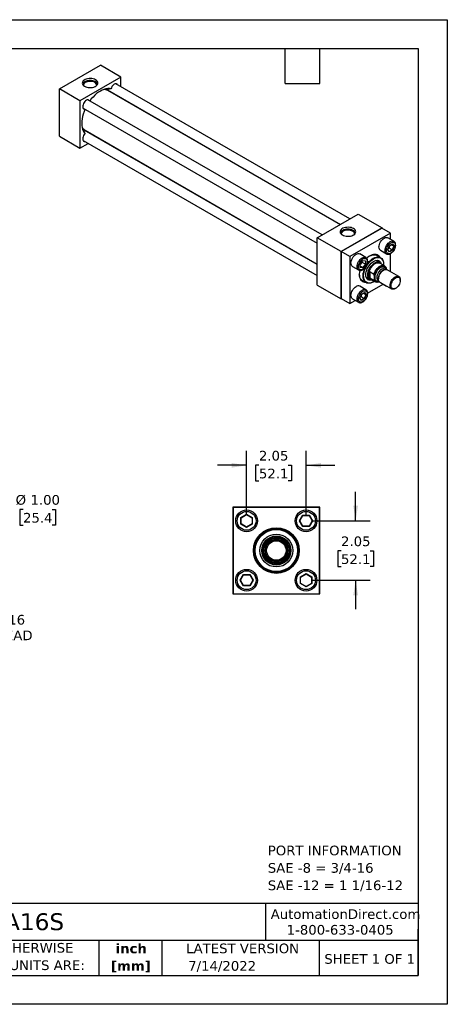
# Model space of a CAD drawing. Header units: inches. Extents: x 0 to 44, y 0 to 34.
# Tile 3 of 3: x 29.2 to 44, y 0 to 34. Entities that reach past the tile are written whole.
import ezdxf

# ---------------------------------------------------------------- set-up
doc = ezdxf.new("R2010")
doc.units = ezdxf.units.IN
doc.header["$LTSCALE"] = 4
doc.header["$MEASUREMENT"] = 0
doc.linetypes.add('SLD-Solid', pattern=[0])
doc.layers.add('DIMENSIONS', color=140, linetype='SLD-Solid', lineweight=25)
doc.layers.add('TEXT', color=140, linetype='SLD-Solid', lineweight=25)
doc.styles.add('SLDTEXTSTYLE0', font='VERDANA.TTF')
doc.styles.add('SLDTEXTSTYLE1', font='VERDANAB.TTF')
doc.dimstyles.new('SLDDIMSTYLE2', dxfattribs={"dimtxt": 0.339844, "dimasz": 0.52, "dimexe": 0, "dimexo": 0.0625, "dimgap": 0.084961, "dimtad": 0, "dimtih": 1, "dimtoh": 1, "dimrnd": 1e-09, "dimzin": 12, "dimdsep": 46, "dimtxsty": 'SLDTEXTSTYLE0', "dimsah": 1, "dimcen": 0.09, "dimadec": 0, "dimazin": 3, "dimtfac": 1, "dimtmove": 0, "dimatfit": 0, "dimfxl": 0, "dimfrac": 2, "dimtolj": 1, "dimtzin": 12, "dimarcsym": 0})
doc.dimstyles.new('SLDDIMSTYLE3', dxfattribs={"dimtxt": 0.339844, "dimasz": 0.52, "dimexe": 0, "dimexo": 0.0625, "dimgap": 0.084961, "dimtad": 0, "dimtih": 1, "dimtoh": 1, "dimrnd": 1e-09, "dimzin": 4, "dimdsep": 46, "dimtxsty": 'SLDTEXTSTYLE0', "dimsah": 1, "dimcen": 0.09, "dimadec": 0, "dimazin": 1, "dimtfac": 1, "dimtmove": 0, "dimatfit": 0, "dimfxl": 0, "dimfrac": 2, "dimtolj": 1, "dimtzin": 12, "dimarcsym": 0})

# ---------------------------------------------------------------- blocks, each defined once
blk = doc.blocks.new('SW_NOTE_0')
at = {"layer": 'TEXT', "color": 0, "char_height": 0.33333, "attachment_point": 1, "style": 'SLDTEXTSTYLE0'}
for s, insert in [('PORT INFORMATION', (0, 0.423)), ('SAE -8 = 3/4-16', (0, -0.179)), ('SAE -12 = 1 1/16-12', (0, -0.78))]:
    blk.add_mtext(s, dxfattribs=dict(at, insert=insert))
blk = doc.blocks.new('SW_NOTE_0_1')
at = {"layer": 'TEXT', "color": 0, "char_height": 0.3333, "attachment_point": 2, "style": 'SLDTEXTSTYLE1'}
for s, insert in [('inch', (0.5, 0.423)), ('[mm]', (0.489, -0.179))]:
    blk.add_mtext(s, dxfattribs=dict(at, insert=insert))
blk = doc.blocks.new('SW_NOTE_0_2')
at = {"layer": 'TEXT', "color": 0, "char_height": 0.33333, "attachment_point": 1, "style": 'SLDTEXTSTYLE0'}
for s, insert in [('UNLESS OTHERWISE ', (0, 0.423)), ('SPECIFIED UNITS ARE:', (0, -0.179))]:
    blk.add_mtext(s, dxfattribs=dict(at, insert=insert))
blk = doc.blocks.new('_D_3')
at = {"layer": 'DIMENSIONS'}
for p, q in [((26.563, 16.045), (26.563, 17.045)), ((25.149, 16.045), (27.063, 16.045)), ((25.149, 15.295), (27.063, 15.295)), ((26.563, 13.024), (26.563, 15.295)), ((27.563, 13.024), (26.563, 13.024))]:
    blk.add_line(p, q, dxfattribs=at)
for points in [[(26.563, 16.045), (26.643, 16.565), (26.483, 16.565)], [(26.563, 15.295), (26.483, 14.775), (26.643, 14.775)]]:
    blk.add_solid(points, dxfattribs=at)
at = {"layer": 'DIMENSIONS', "char_height": 0.3333, "attachment_point": 1, "style": 'SLDTEXTSTYLE0'}
for s, insert in [('3/4-16', (27.946, 13.447)), ('THREAD', (27.791, 12.907))]:
    blk.add_mtext(s, dxfattribs=dict(at, insert=insert))
blk = doc.blocks.new('_D_4')
at = {"layer": 'DIMENSIONS'}
for p, q in [((28.872, 17.086), (27.872, 17.086)), ((27.872, 17.086), (27.872, 16.17)), ((29.357, 17.086), (29.243, 17.086)), ((29.243, 17.086), (29.243, 16.546)), ((30.367, 17.086), (30.481, 17.086)), ((30.481, 17.086), (30.481, 16.546)), ((29.243, 16.546), (29.357, 16.546)), ((30.481, 16.546), (30.367, 16.546)), ((23.644, 16.17), (26.443, 16.17)), ((26.683, 16.17), (28.372, 16.17)), ((23.644, 15.17), (26.443, 15.17)), ((26.683, 15.17), (28.372, 15.17)), ((27.872, 15.17), (27.872, 14.17))]:
    blk.add_line(p, q, dxfattribs=at)
for points in [[(27.872, 16.17), (27.952, 16.69), (27.792, 16.69)], [(27.872, 15.17), (27.792, 14.65), (27.952, 14.65)]]:
    blk.add_solid(points, dxfattribs=at)
at = {"layer": 'DIMENSIONS', "char_height": 0.3333, "attachment_point": 1, "style": 'SLDTEXTSTYLE0'}
for s, insert in [('%%c', (29.101, 17.586)), ('1.00', (29.614, 17.586)), ('25.4', (29.357, 16.969))]:
    blk.add_mtext(s, dxfattribs=dict(at, insert=insert))
blk = doc.blocks.new('_D_6')
at = {"layer": 'DIMENSIONS'}
for p, q in [((37.074, 16.895), (37.074, 19.112)), ((39.124, 16.895), (39.124, 19.112)), ((37.074, 18.612), (36.074, 18.612)), ((37.499, 18.612), (37.384, 18.612)), ((37.384, 18.612), (37.384, 18.072)), ((38.508, 18.612), (38.623, 18.612)), ((38.623, 18.612), (38.623, 18.072)), ((39.124, 18.612), (40.124, 18.612)), ((37.384, 18.072), (37.499, 18.072)), ((38.623, 18.072), (38.508, 18.072))]:
    blk.add_line(p, q, dxfattribs=at)
for points in [[(37.074, 18.612), (36.554, 18.692), (36.554, 18.532)], [(39.124, 18.612), (39.644, 18.532), (39.644, 18.692)]]:
    blk.add_solid(points, dxfattribs=at)
at = {"layer": 'DIMENSIONS', "char_height": 0.3333, "attachment_point": 1, "style": 'SLDTEXTSTYLE0'}
for s, insert in [('2.05', (37.499, 19.112)), ('52.1', (37.499, 18.496))]:
    blk.add_mtext(s, dxfattribs=dict(at, insert=insert))
blk = doc.blocks.new('_D_7')
at = {"layer": 'DIMENSIONS'}
for p, q in [((40.837, 16.695), (40.837, 17.695)), ((39.324, 16.695), (41.337, 16.695)), ((40.332, 15.656), (40.218, 15.656)), ((40.218, 15.656), (40.218, 15.116)), ((41.342, 15.656), (41.456, 15.656)), ((41.456, 15.656), (41.456, 15.116)), ((40.218, 15.116), (40.332, 15.116)), ((41.456, 15.116), (41.342, 15.116)), ((39.324, 14.645), (41.337, 14.645)), ((40.837, 14.645), (40.837, 13.645))]:
    blk.add_line(p, q, dxfattribs=at)
for points in [[(40.837, 16.695), (40.917, 17.215), (40.757, 17.215)], [(40.837, 14.645), (40.757, 14.125), (40.917, 14.125)]]:
    blk.add_solid(points, dxfattribs=at)
at = {"layer": 'DIMENSIONS', "char_height": 0.3333, "attachment_point": 1, "style": 'SLDTEXTSTYLE0'}
for s, insert in [('2.05', (40.332, 16.155)), ('52.1', (40.332, 15.539))]:
    blk.add_mtext(s, dxfattribs=dict(at, insert=insert))

msp = doc.modelspace()

# ---------------------------------------------------------------- linework, layer by layer
at = {"color": 7, "linetype": 'SLD-Solid'}
for p, q in [((0, 34), (44, 34)), ((44, 34), (44, 0)), ((44, 0), (0, 0))]:
    msp.add_line(p, q, dxfattribs=at)
for p, q in [((30.611, 31.608), (32.026, 32.425)), ((32.733, 32.016), (32.026, 32.425)), ((32.733, 32.016), (31.318, 31.2)), ((32.733, 31.692), (32.733, 32.016)), ((40.642, 27.126), (32.562, 31.79)), ((30.611, 29.975), (30.611, 31.608)), ((31.318, 31.2), (30.611, 31.608)), ((32.272, 31.573), (40.309, 26.933)), ((40.301, 26.929), (32.289, 31.554)), ((32.355, 31.516), (32.327, 31.541)), ((32.647, 31.347), (32.643, 31.358)), ((32.733, 31.298), (32.733, 31.307)), ((31.318, 31.2), (31.318, 29.567)), ((31.429, 30.944), (39.509, 26.279)), ((39.676, 26.568), (31.596, 31.232)), ((30.611, 29.975), (31.318, 29.567)), ((39.509, 25.548), (31.472, 30.188)), ((31.497, 30.183), (39.509, 25.558)), ((31.528, 30.156), (31.563, 30.144)), ((31.844, 29.973), (31.855, 29.976)), ((31.933, 29.922), (31.941, 29.926)), ((31.318, 29.567), (31.6, 29.729)), ((31.429, 29.828), (39.509, 25.163)), ((39.509, 26.472), (40.923, 27.288)), ((40.923, 27.288), (41.748, 26.812)), ((41.748, 26.812), (40.334, 25.996)), ((40.339, 25.993), (41.743, 26.804)), ((42.038, 26.634), (40.633, 25.823)), ((42.038, 26.634), (41.743, 26.804)), ((41.748, 26.801), (41.748, 26.812)), ((42.038, 26.416), (42.038, 26.634)), ((39.509, 24.839), (39.509, 26.472)), ((40.334, 25.996), (39.509, 26.472)), ((42.156, 26.348), (41.944, 26.471)), ((41.948, 26.056), (42.001, 26.194)), ((41.95, 26.058), (42.002, 26.192)), ((42.001, 26.194), (42.108, 26.255)), ((42.002, 26.192), (42.105, 26.252)), ((42.153, 26.179), (42.066, 26.229)), ((42.103, 26.25), (42.153, 26.179)), ((42.108, 26.255), (42.161, 26.179)), ((42.152, 26.35), (42.156, 26.348)), ((40.334, 25.996), (40.334, 24.362)), ((40.633, 25.823), (40.339, 25.993)), ((40.339, 24.371), (40.339, 25.993)), ((41.19, 25.79), (40.977, 25.913)), ((41.697, 25.785), (41.534, 25.879)), ((41.694, 26.037), (41.906, 25.915)), ((42.001, 25.981), (41.948, 26.056)), ((42.001, 25.987), (41.95, 26.059)), ((41.99, 26.112), (41.967, 26.102)), ((42.102, 26.048), (41.99, 26.112)), ((42.102, 26.048), (42, 25.989)), ((42.108, 26.042), (42.001, 25.981)), ((42.038, 25.3), (42.038, 25.921)), ((42.153, 26.179), (42.102, 26.048)), ((42.161, 26.179), (42.108, 26.042)), ((40.633, 25.823), (40.633, 24.201)), ((40.996, 25.568), (41.088, 25.683)), ((40.996, 25.445), (40.996, 25.568)), ((40.998, 25.569), (41.087, 25.68)), ((40.998, 25.449), (40.998, 25.569)), ((41.058, 25.644), (41.061, 25.619)), ((41.173, 25.554), (41.061, 25.619)), ((41.173, 25.554), (41.084, 25.444)), ((41.087, 25.68), (41.174, 25.672)), ((41.088, 25.683), (41.18, 25.675)), ((41.18, 25.552), (41.088, 25.437)), ((41.173, 25.672), (41.173, 25.554)), ((41.18, 25.675), (41.18, 25.552)), ((41.658, 25.616), (41.534, 25.687)), ((41.832, 25.503), (41.674, 25.594)), ((41.801, 25.546), (41.801, 25.557)), ((40.727, 25.48), (40.94, 25.357)), ((41.088, 25.437), (40.996, 25.445)), ((41.084, 25.444), (40.998, 25.494)), ((41.084, 25.444), (40.998, 25.452)), ((41.291, 25.122), (41.291, 25.253)), ((41.321, 25.3), (41.464, 25.217)), ((41.321, 25.3), (41.321, 25.075)), ((41.798, 25.354), (41.778, 25.343)), ((41.85, 25.376), (41.835, 25.384)), ((42.326, 25.134), (41.923, 25.367)), ((39.509, 24.839), (40.334, 24.362)), ((41.035, 25.014), (41.198, 24.92)), ((41.201, 25.11), (41.325, 25.038)), ((41.251, 24.557), (41.788, 24.867)), ((41.464, 24.992), (41.321, 25.075)), ((41.351, 25.036), (41.509, 24.944)), ((41.447, 24.945), (41.457, 24.95)), ((41.483, 25.051), (41.483, 25.137)), ((41.614, 25.001), (41.629, 24.992)), ((41.621, 25.072), (41.621, 25.048)), ((41.673, 24.934), (42.076, 24.701)), ((41.694, 24.922), (41.906, 24.799)), ((42.378, 24.998), (42.378, 25.02)), ((41.19, 24.674), (40.977, 24.797)), ((40.982, 24.383), (41.035, 24.52)), ((40.984, 24.385), (41.035, 24.518)), ((41.035, 24.52), (41.141, 24.581)), ((41.035, 24.518), (41.139, 24.578)), ((41.186, 24.505), (41.1, 24.555)), ((41.186, 24.505), (41.135, 24.374)), ((41.136, 24.577), (41.186, 24.505)), ((41.141, 24.581), (41.195, 24.506)), ((41.195, 24.506), (41.141, 24.368)), ((42.201, 24.713), (42.22, 24.724)), ((40.334, 24.362), (40.343, 24.368)), ((40.339, 24.371), (40.633, 24.201)), ((40.633, 24.201), (40.822, 24.309)), ((40.727, 24.364), (40.94, 24.241)), ((40.943, 24.239), (40.94, 24.241)), ((41.035, 24.307), (40.982, 24.383)), ((41.034, 24.314), (40.984, 24.386)), ((41.024, 24.438), (41.001, 24.428)), ((41.024, 24.438), (41.135, 24.374)), ((41.135, 24.374), (41.034, 24.315)), ((41.141, 24.368), (41.035, 24.307)), ((36.599, 17.17), (36.599, 14.17)), ((39.599, 17.17), (36.599, 17.17)), ((36.609, 17.16), (36.609, 14.18)), ((39.589, 17.16), (36.609, 17.16)), ((39.589, 14.18), (39.589, 17.16)), ((39.599, 14.17), (39.599, 17.17)), ((36.879, 16.808), (37.074, 16.921)), ((36.879, 16.582), (36.879, 16.808)), ((36.879, 16.808), (36.887, 16.804)), ((36.887, 16.804), (37.074, 16.912)), ((36.887, 16.587), (36.887, 16.804)), ((37.074, 16.921), (37.27, 16.808)), ((37.074, 16.921), (37.074, 16.912)), ((37.074, 16.912), (37.262, 16.804)), ((37.27, 16.808), (37.262, 16.804)), ((37.262, 16.804), (37.262, 16.587)), ((37.27, 16.808), (37.27, 16.582)), ((38.899, 16.695), (39.011, 16.891)), ((39.011, 16.5), (38.899, 16.695)), ((38.899, 16.695), (38.908, 16.695)), ((38.908, 16.695), (39.016, 16.883)), ((39.016, 16.508), (38.908, 16.695)), ((39.011, 16.891), (39.237, 16.891)), ((39.016, 16.883), (39.011, 16.891)), ((39.016, 16.883), (39.233, 16.883)), ((39.237, 16.891), (39.233, 16.883)), ((39.233, 16.883), (39.341, 16.695)), ((39.341, 16.695), (39.233, 16.508)), ((39.237, 16.891), (39.35, 16.695)), ((39.35, 16.695), (39.237, 16.5)), ((39.35, 16.695), (39.341, 16.695)), ((36.887, 16.587), (36.879, 16.582)), ((37.074, 16.47), (36.879, 16.582)), ((37.074, 16.479), (36.887, 16.587)), ((37.262, 16.587), (37.074, 16.479)), ((37.27, 16.582), (37.074, 16.47)), ((37.074, 16.47), (37.074, 16.479)), ((37.27, 16.582), (37.262, 16.587)), ((39.011, 16.5), (39.016, 16.508)), ((39.237, 16.5), (39.011, 16.5)), ((39.233, 16.508), (39.016, 16.508)), ((39.237, 16.5), (39.233, 16.508)), ((37.631, 15.55), (37.631, 15.791)), ((37.662, 15.591), (37.662, 15.75)), ((38.537, 15.75), (38.537, 15.591)), ((38.568, 15.791), (38.568, 15.55)), ((36.849, 14.645), (36.961, 14.841)), ((36.961, 14.45), (36.849, 14.645)), ((36.849, 14.645), (36.858, 14.645)), ((36.858, 14.645), (36.966, 14.833)), ((36.966, 14.458), (36.858, 14.645)), ((36.961, 14.841), (37.187, 14.841)), ((36.961, 14.841), (36.966, 14.833)), ((36.966, 14.833), (37.183, 14.833)), ((37.187, 14.841), (37.183, 14.833)), ((37.183, 14.833), (37.291, 14.645)), ((37.291, 14.645), (37.183, 14.458)), ((37.187, 14.841), (37.3, 14.645)), ((37.3, 14.645), (37.187, 14.45)), ((37.3, 14.645), (37.291, 14.645)), ((38.929, 14.758), (39.124, 14.871)), ((38.929, 14.532), (38.929, 14.758)), ((38.929, 14.758), (38.937, 14.754)), ((38.937, 14.754), (39.124, 14.862)), ((38.937, 14.537), (38.937, 14.754)), ((39.124, 14.871), (39.32, 14.758)), ((39.124, 14.871), (39.124, 14.862)), ((39.124, 14.862), (39.312, 14.754)), ((39.312, 14.754), (39.32, 14.758)), ((39.312, 14.754), (39.312, 14.537)), ((39.32, 14.758), (39.32, 14.532)), ((36.961, 14.45), (36.966, 14.458)), ((37.187, 14.45), (36.961, 14.45)), ((37.183, 14.458), (36.966, 14.458)), ((37.183, 14.458), (37.187, 14.45)), ((38.929, 14.532), (38.937, 14.537)), ((39.124, 14.42), (38.929, 14.532)), ((39.124, 14.429), (38.937, 14.537)), ((39.312, 14.537), (39.124, 14.429)), ((39.32, 14.532), (39.124, 14.42)), ((39.124, 14.42), (39.124, 14.429)), ((39.32, 14.532), (39.312, 14.537)), ((36.599, 14.17), (39.599, 14.17)), ((36.609, 14.18), (39.589, 14.18))]:
    msp.add_line(p, q)
at = {"flags": 128}
for points in [[(31.863, 31.923), (31.825, 31.941), (31.781, 31.955), (31.734, 31.964), (31.684, 31.968), (31.635, 31.967), (31.586, 31.96), (31.54, 31.949), (31.499, 31.932), (31.464, 31.912), (31.436, 31.888), (31.416, 31.862), (31.404, 31.834), (31.402, 31.805), (31.409, 31.777), (31.425, 31.749), (31.449, 31.724), (31.481, 31.702), (31.519, 31.684), (31.563, 31.67), (31.61, 31.66), (31.66, 31.656), (31.709, 31.658), (31.758, 31.664), (31.804, 31.676), (31.845, 31.692), (31.88, 31.713), (31.908, 31.736), (31.928, 31.763), (31.94, 31.791), (31.942, 31.82), (31.935, 31.848), (31.919, 31.875), (31.895, 31.901), (31.863, 31.923)], [(31.851, 31.861), (31.812, 31.879), (31.769, 31.893), (31.721, 31.901), (31.672, 31.904), (31.623, 31.901), (31.575, 31.893), (31.532, 31.879), (31.493, 31.861), (31.462, 31.839), (31.439, 31.814), (31.424, 31.786), (31.42, 31.758), (31.42, 31.757)], [(31.834, 31.832), (31.798, 31.849), (31.757, 31.862), (31.712, 31.869), (31.666, 31.871), (31.62, 31.868), (31.576, 31.859), (31.536, 31.846), (31.502, 31.828), (31.474, 31.806), (31.455, 31.782), (31.445, 31.756), (31.443, 31.729)], [(32.392, 31.615), (32.337, 31.622), (32.279, 31.622), (32.218, 31.613), (32.155, 31.595), (32.09, 31.569), (32.026, 31.535), (31.961, 31.494), (31.896, 31.446), (31.833, 31.391), (31.772, 31.329), (31.714, 31.263), (31.659, 31.191)], [(32.622, 31.756), (32.607, 31.775), (32.586, 31.787), (32.562, 31.79), (32.534, 31.785), (32.505, 31.771), (32.476, 31.75), (32.449, 31.722), (32.425, 31.689), (32.406, 31.652), (32.392, 31.615)], [(32.263, 31.579), (32.214, 31.594), (32.171, 31.6)], [(31.655, 31.198), (31.645, 31.213), (31.626, 31.227), (31.602, 31.232), (31.575, 31.229), (31.546, 31.217), (31.517, 31.198), (31.489, 31.171), (31.465, 31.139), (31.444, 31.104), (31.429, 31.066), (31.42, 31.029), (31.417, 30.994), (31.421, 30.964), (31.432, 30.939), (31.449, 30.921), (31.471, 30.911), (31.489, 30.909)], [(31.496, 30.91), (31.462, 30.826), (31.433, 30.742), (31.411, 30.659), (31.395, 30.577), (31.385, 30.497), (31.381, 30.42), (31.385, 30.347), (31.395, 30.278), (31.411, 30.215), (31.433, 30.157), (31.462, 30.106), (31.496, 30.062)], [(31.398, 30.262), (31.425, 30.228), (31.462, 30.193)], [(31.496, 30.062), (31.471, 30.032), (31.449, 29.997), (31.432, 29.96), (31.421, 29.922), (31.417, 29.887), (31.42, 29.855), (31.429, 29.828), (31.444, 29.808), (31.465, 29.797), (31.489, 29.793)], [(40.761, 26.786), (40.722, 26.805), (40.679, 26.819), (40.632, 26.828), (40.582, 26.832), (40.532, 26.83), (40.484, 26.824), (40.438, 26.812), (40.397, 26.796), (40.362, 26.776), (40.333, 26.752), (40.313, 26.725), (40.302, 26.697), (40.3, 26.669), (40.306, 26.64), (40.322, 26.613), (40.347, 26.588), (40.378, 26.566), (40.417, 26.547), (40.46, 26.533), (40.508, 26.524), (40.557, 26.52), (40.607, 26.521), (40.656, 26.528), (40.701, 26.54), (40.742, 26.556), (40.778, 26.576), (40.806, 26.6), (40.826, 26.626), (40.837, 26.654), (40.84, 26.683), (40.833, 26.712), (40.817, 26.739), (40.793, 26.764), (40.761, 26.786)], [(40.748, 26.724), (40.71, 26.743), (40.666, 26.756), (40.619, 26.764), (40.57, 26.767), (40.52, 26.764), (40.473, 26.756), (40.429, 26.743), (40.391, 26.724), (40.36, 26.702), (40.336, 26.677), (40.322, 26.65), (40.317, 26.621), (40.317, 26.62)], [(40.732, 26.696), (40.696, 26.713), (40.655, 26.725), (40.61, 26.733), (40.564, 26.735), (40.518, 26.731), (40.474, 26.723), (40.434, 26.709), (40.4, 26.691), (40.372, 26.67), (40.353, 26.645), (40.342, 26.619), (40.341, 26.592)], [(41.694, 26.037), (41.694, 26.037), (41.672, 26.056), (41.656, 26.082), (41.645, 26.114), (41.642, 26.152), (41.645, 26.194), (41.656, 26.238), (41.672, 26.283), (41.694, 26.326), (41.721, 26.367), (41.751, 26.404), (41.784, 26.434), (41.819, 26.458), (41.853, 26.474), (41.886, 26.482), (41.917, 26.48), (41.944, 26.471)], [(41.906, 25.915), (41.906, 25.915), (41.884, 25.933), (41.868, 25.959), (41.858, 25.992), (41.854, 26.029), (41.858, 26.071), (41.868, 26.115), (41.884, 26.16), (41.906, 26.204), (41.933, 26.245), (41.963, 26.281), (41.996, 26.312), (42.031, 26.336), (42.065, 26.352), (42.099, 26.359), (42.129, 26.358), (42.152, 26.35)], [(40.727, 25.48), (40.727, 25.48), (40.705, 25.498), (40.689, 25.524), (40.679, 25.556), (40.676, 25.594), (40.679, 25.636), (40.689, 25.68), (40.705, 25.725), (40.727, 25.768), (40.754, 25.809), (40.785, 25.846), (40.818, 25.876), (40.852, 25.9), (40.887, 25.916), (40.92, 25.924), (40.951, 25.923), (40.977, 25.913)], [(41.667, 25.803), (41.649, 25.829), (41.62, 25.858), (41.585, 25.879), (41.546, 25.892), (41.503, 25.897), (41.458, 25.893), (41.41, 25.88), (41.36, 25.86), (41.311, 25.831), (41.262, 25.795), (41.222, 25.76)], [(41.328, 25.842), (41.37, 25.862), (41.417, 25.878), (41.463, 25.886), (41.507, 25.885), (41.546, 25.875), (41.582, 25.858), (41.607, 25.837)], [(40.942, 25.356), (40.94, 25.357), (40.918, 25.375), (40.901, 25.401), (40.891, 25.434), (40.888, 25.472), (40.891, 25.513), (40.901, 25.558), (40.918, 25.602), (40.94, 25.646), (40.966, 25.687), (40.997, 25.723), (41.03, 25.754), (41.065, 25.778), (41.099, 25.794), (41.132, 25.801), (41.163, 25.8), (41.19, 25.79)], [(41.477, 24.963), (41.433, 24.937), (41.385, 24.917), (41.339, 24.906), (41.295, 24.903), (41.255, 24.909), (41.218, 24.924), (41.186, 24.946), (41.159, 24.977), (41.138, 25.014), (41.123, 25.058), (41.115, 25.108), (41.113, 25.163), (41.118, 25.221), (41.13, 25.281), (41.148, 25.343), (41.172, 25.405), (41.201, 25.465), (41.236, 25.524), (41.275, 25.579), (41.317, 25.629), (41.362, 25.674), (41.409, 25.713), (41.457, 25.744), (41.457, 25.744)], [(41.394, 25.011), (41.374, 25.006), (41.335, 25.002), (41.3, 25.006), (41.268, 25.02), (41.24, 25.041), (41.218, 25.069), (41.202, 25.105), (41.193, 25.146), (41.189, 25.193), (41.193, 25.243), (41.202, 25.296), (41.218, 25.35), (41.24, 25.404), (41.268, 25.456), (41.3, 25.506), (41.335, 25.552), (41.374, 25.593), (41.415, 25.628), (41.457, 25.656), (41.499, 25.676), (41.539, 25.689), (41.578, 25.693), (41.614, 25.688), (41.646, 25.675), (41.673, 25.654), (41.695, 25.625), (41.711, 25.589), (41.717, 25.57)], [(41.19, 25.79), (41.19, 25.79), (41.193, 25.788)], [(41.223, 25.539), (41.224, 25.54), (41.264, 25.595), (41.307, 25.646), (41.352, 25.69), (41.399, 25.729), (41.447, 25.761), (41.495, 25.785), (41.543, 25.8), (41.588, 25.808), (41.631, 25.807), (41.67, 25.798), (41.706, 25.78), (41.736, 25.755), (41.761, 25.721), (41.78, 25.681), (41.793, 25.635), (41.8, 25.584), (41.801, 25.557)], [(41.256, 25.191), (41.259, 25.239), (41.269, 25.289), (41.286, 25.341), (41.308, 25.392), (41.336, 25.441), (41.368, 25.487), (41.404, 25.529), (41.442, 25.564), (41.482, 25.593), (41.522, 25.614), (41.561, 25.627), (41.598, 25.631), (41.632, 25.627), (41.662, 25.614), (41.687, 25.592), (41.696, 25.581)], [(41.291, 25.253), (41.305, 25.304), (41.325, 25.356), (41.35, 25.407), (41.381, 25.454), (41.415, 25.497), (41.453, 25.535), (41.492, 25.566), (41.532, 25.589), (41.572, 25.604), (41.61, 25.61), (41.644, 25.606), (41.674, 25.594)], [(41.457, 25.744), (41.505, 25.768), (41.552, 25.784), (41.597, 25.791), (41.639, 25.789), (41.678, 25.779), (41.712, 25.76), (41.742, 25.734), (41.766, 25.7), (41.784, 25.659), (41.795, 25.612), (41.8, 25.559), (41.8, 25.522)], [(41.464, 25.217), (41.484, 25.268), (41.51, 25.318), (41.54, 25.365), (41.575, 25.407), (41.612, 25.444), (41.651, 25.475), (41.69, 25.498), (41.729, 25.512), (41.767, 25.518), (41.801, 25.515), (41.831, 25.504), (41.857, 25.483), (41.877, 25.455)], [(41.639, 25.627), (41.636, 25.664), (41.634, 25.678)], [(40.982, 25.343), (40.981, 25.339), (40.969, 25.277), (40.964, 25.217), (40.966, 25.161), (40.974, 25.109), (40.989, 25.063), (41.01, 25.023), (41.036, 24.99), (41.068, 24.964), (41.105, 24.947), (41.146, 24.938), (41.167, 24.937)], [(41.108, 24.972), (41.096, 24.976), (41.06, 24.993), (41.029, 25.019), (41.004, 25.053), (40.985, 25.093), (40.971, 25.14), (40.965, 25.192), (40.964, 25.211)], [(41.447, 24.945), (41.399, 24.921), (41.352, 24.905), (41.307, 24.897), (41.264, 24.898), (41.224, 24.907), (41.189, 24.925), (41.159, 24.951), (41.134, 24.984), (41.114, 25.024), (41.101, 25.07), (41.095, 25.121), (41.095, 25.177), (41.101, 25.236), (41.114, 25.297), (41.134, 25.359), (41.159, 25.421), (41.181, 25.468)], [(41.374, 25.023), (41.368, 25.024), (41.336, 25.033), (41.308, 25.05), (41.286, 25.075), (41.269, 25.108), (41.259, 25.147), (41.256, 25.191)], [(41.483, 25.137), (41.493, 25.186), (41.511, 25.236), (41.534, 25.286), (41.562, 25.333), (41.595, 25.375), (41.632, 25.412), (41.67, 25.443), (41.709, 25.465), (41.747, 25.479), (41.783, 25.484), (41.816, 25.479), (41.845, 25.465), (41.868, 25.443), (41.885, 25.412), (41.895, 25.375)], [(41.834, 25.385), (41.829, 25.387), (41.803, 25.394), (41.773, 25.392), (41.741, 25.382), (41.708, 25.363), (41.676, 25.337), (41.646, 25.304), (41.62, 25.266), (41.598, 25.226), (41.582, 25.184), (41.571, 25.142), (41.568, 25.102)], [(41.673, 24.934), (41.673, 24.934), (41.651, 24.952), (41.635, 24.978), (41.624, 25.01), (41.621, 25.048), (41.624, 25.09), (41.635, 25.134), (41.651, 25.179), (41.673, 25.222), (41.7, 25.263), (41.73, 25.3), (41.763, 25.331), (41.798, 25.354), (41.832, 25.37), (41.866, 25.378), (41.896, 25.377), (41.923, 25.367)], [(41.259, 25.029), (41.271, 25.034), (41.305, 25.05)], [(41.652, 24.95), (41.651, 24.95), (41.612, 24.935), (41.575, 24.929), (41.54, 24.932), (41.51, 24.944), (41.484, 24.964), (41.464, 24.992)], [(41.694, 24.922), (41.694, 24.922), (41.691, 24.923)], [(42.024, 24.816), (42.028, 24.857), (42.038, 24.901), (42.054, 24.946), (42.076, 24.99), (42.103, 25.031), (42.133, 25.067), (42.166, 25.098), (42.201, 25.122), (42.235, 25.138), (42.269, 25.145), (42.299, 25.144), (42.326, 25.134), (42.348, 25.116), (42.364, 25.09), (42.374, 25.057), (42.378, 25.02), (42.378, 25.02)], [(42.061, 24.816), (42.065, 24.855), (42.075, 24.898), (42.092, 24.94), (42.114, 24.982), (42.14, 25.019), (42.171, 25.052), (42.203, 25.079), (42.236, 25.098), (42.268, 25.109), (42.299, 25.111), (42.325, 25.104), (42.348, 25.088), (42.364, 25.065), (42.374, 25.034), (42.378, 24.998), (42.374, 24.958), (42.364, 24.916), (42.348, 24.873), (42.325, 24.832), (42.299, 24.794), (42.268, 24.761), (42.236, 24.735), (42.203, 24.716), (42.171, 24.705), (42.14, 24.703), (42.114, 24.71), (42.092, 24.726), (42.075, 24.749), (42.065, 24.78), (42.061, 24.816)], [(40.727, 24.364), (40.727, 24.364), (40.705, 24.382), (40.689, 24.408), (40.679, 24.44), (40.676, 24.478), (40.679, 24.52), (40.689, 24.564), (40.705, 24.609), (40.727, 24.652), (40.754, 24.693), (40.785, 24.73), (40.818, 24.76), (40.852, 24.784)], [(40.94, 24.241), (40.94, 24.241), (40.918, 24.259), (40.901, 24.285), (40.891, 24.318), (40.888, 24.356), (40.891, 24.397), (40.901, 24.442), (40.918, 24.486), (40.94, 24.53), (40.966, 24.571), (40.997, 24.607), (41.03, 24.638), (41.065, 24.662)], [(41.906, 24.799), (41.906, 24.799), (41.903, 24.801)], [(42.201, 24.713), (42.201, 24.713), (42.166, 24.697), (42.133, 24.69), (42.103, 24.691), (42.076, 24.701), (42.054, 24.719), (42.038, 24.745), (42.028, 24.778), (42.024, 24.816)]]:
    msp.add_lwpolyline(points, dxfattribs=at)
for centre, radius in [((37.074, 16.695), 0.375), ((39.124, 16.695), 0.375), ((38.099, 15.67), 0.788), ((38.099, 15.67), 0.758), ((38.099, 15.67), 0.75), ((38.099, 15.67), 0.729), ((38.099, 15.67), 0.568), ((38.099, 15.67), 0.501), ((38.099, 15.67), 0.5), ((38.099, 15.67), 0.375), ((38.099, 15.67), 0.336), ((37.074, 14.645), 0.375), ((39.124, 14.645), 0.375)]:
    msp.add_circle(centre, radius)
for centre, radius, start, end in [((31.792, 31.732), 0.109, 358.401, 67.0468), ((31.801, 31.747), 0.124, 4.2216, 66.3757), ((32.147, 31.3), 0.291, 60.7459, 90.6682), ((32.325, 31.61), 0.0696, 206.8885, 225.473), ((32.32, 31.613), 0.07, 255.9177, 273.0683), ((31.643, 30.429), 0.286, 209.262, 239.5025), ((31.466, 30.123), 0.0696, 74.5167, 93.1037), ((31.461, 30.126), 0.07, 26.9236, 44.0869), ((40.689, 26.596), 0.109, 358.401, 67.0468), ((40.698, 26.611), 0.124, 4.2216, 66.3757), ((41.518, 25.56), 0.164, 14.6173, 48.6879), ((41.586, 25.187), 0.302, 167.446, 192.554), ((41.96, 25.057), 0.339, 122.5299, 177.4754), ((41.303, 25.187), 0.164, 251.3162, 285.3894), ((41.419, 25.146), 0.13, 190.9013, 238.4249), ((41.601, 25.061), 0.119, 184.9239, 294.3257), ((41.678, 25.091), 0.11, 174.0114, 234.6991), ((40.926, 24.682), 0.126, 65.6929, 125.6176), ((41.138, 24.559), 0.126, 65.9871, 125.5919), ((38.099, 15.67), 0.484, 25.321, 154.679), ((38.099, 15.67), 0.445, 10.2745, 169.7255), ((38.099, 15.67), 0.484, 165.579, 194.421), ((38.099, 15.67), 0.484, 345.579, 14.421), ((38.099, 15.67), 0.445, 190.2745, 349.7255), ((38.099, 15.67), 0.484, 205.321, 334.679)]:
    msp.add_arc(centre, radius, start, end)
for centre, major_axis, ratio, start_param, end_param in [((41.998, 26.196), (0.00428, -0.00367), 0.218355, 0.076754, 0.708725), ((42.104, 26.257), (0.00131, 0.00595), 0.697855, 3.709862, 4.495341), ((41.944, 26.059), (0.00575, 0.0007), 0.565702, 5.357412, 5.989383), ((41.998, 25.983), (0.00131, 0.00595), 0.697855, 4.495341, 5.714916), ((42.104, 26.044), (0.00428, -0.00367), 0.218355, 0.708725, 2.279522), ((42.157, 26.182), (0.00575, 0.0007), 0.565702, 3.786616, 5.357412), ((40.992, 25.571), (0.00532, -0.00187), 0.218224, 5.57449, 6.206482), ((41.084, 25.685), (-0.00227, 0.00533), 0.565779, 3.435482, 4.067474), ((41.177, 25.554), (0.00532, -0.00187), 0.218224, 4.003694, 5.57449), ((41.177, 25.677), (0.0045, 0.00411), 0.697843, 3.709805, 4.929575), ((40.992, 25.448), (0.0045, 0.00411), 0.697843, 4.929575, 5.714973), ((41.084, 25.439), (-0.00227, 0.00533), 0.565779, 4.067474, 5.63827), ((41.031, 24.522), (0.00428, -0.00367), 0.218355, 0.076754, 0.708725), ((41.138, 24.583), (0.00131, 0.00595), 0.697855, 3.709862, 4.495341), ((41.191, 24.508), (0.00575, 0.0007), 0.565702, 3.786616, 5.357412), ((40.978, 24.385), (0.00575, 0.0007), 0.565702, 5.357412, 5.989383), ((41.031, 24.309), (0.00131, 0.00595), 0.697855, 4.495341, 5.714916), ((41.138, 24.371), (0.00428, -0.00367), 0.218355, 0.708725, 2.279522)]:
    msp.add_ellipse(centre, major_axis=major_axis, ratio=ratio, start_param=start_param, end_param=end_param)
for points, knots in [([(32.392, 31.615), (32.378, 31.613), (32.364, 31.61), (32.337, 31.605), (32.325, 31.603), (32.302, 31.597), (32.291, 31.594), (32.278, 31.589), (32.274, 31.587), (32.267, 31.583), (32.264, 31.581), (32.263, 31.579)], [0, 0, 0, 0, 0.25, 0.25, 0.5, 0.5, 0.75, 0.75, 0.875, 0.875, 1, 1, 1, 1]), ([(31.496, 30.062), (31.491, 30.076), (31.486, 30.09), (31.477, 30.115), (31.473, 30.127), (31.466, 30.15), (31.463, 30.161), (31.461, 30.175), (31.461, 30.179), (31.461, 30.187), (31.461, 30.19), (31.462, 30.193)], [0, 0, 0, 0, 0.25, 0.25, 0.5, 0.5, 0.75, 0.75, 0.875, 0.875, 1, 1, 1, 1]), ([(41.901, 26.029), (41.901, 26.076), (41.917, 26.131), (41.975, 26.23), (42.014, 26.271), (42.095, 26.318), (42.134, 26.322), (42.192, 26.289), (42.208, 26.253), (42.208, 26.206)], [0, 0, 0, 0, 0.25, 0.25, 0.5, 0.5, 0.75, 0.75, 1, 1, 1, 1]), ([(42.208, 26.206), (42.208, 26.159), (42.192, 26.105), (42.134, 26.006), (42.095, 25.964), (42.014, 25.918), (41.975, 25.914), (41.917, 25.947), (41.901, 25.983), (41.901, 26.029)], [0, 0, 0, 0, 0.25, 0.25, 0.5, 0.5, 0.75, 0.75, 1, 1, 1, 1]), ([(42.019, 26.202), (42.014, 26.194), (41.999, 26.167), (41.994, 26.135), (41.99, 26.112)], [0, 0, 0, 0, 0.298773, 1, 1, 1, 1]), ([(42.168, 26.052), (42.175, 26.066), (42.186, 26.085), (42.197, 26.114), (42.206, 26.138), (42.213, 26.168), (42.217, 26.197), (42.218, 26.227), (42.215, 26.256), (42.208, 26.283), (42.197, 26.308), (42.181, 26.329), (42.165, 26.344), (42.154, 26.349), (42.151, 26.35)], [0, 0, 0, 0, 0.1178863, 0.1657439, 0.2444687, 0.3250708, 0.410529, 0.498695, 0.588966, 0.6808449, 0.7740742, 0.8689418, 0.9670413, 1, 1, 1, 1]), ([(41.907, 25.915), (41.914, 25.911), (41.93, 25.903), (41.958, 25.899), (41.988, 25.902), (42.019, 25.911), (42.048, 25.925), (42.077, 25.944), (42.102, 25.967), (42.124, 25.989), (42.142, 26.011), (42.156, 26.032), (42.165, 26.047), (42.168, 26.052)], [0, 0, 0, 0, 0.091448, 0.195527, 0.301681, 0.408015, 0.511926, 0.611234, 0.719074, 0.799044, 0.866747, 0.948436, 1, 1, 1, 1]), ([(41.088, 25.383), (41.048, 25.36), (41.009, 25.356), (40.951, 25.389), (40.935, 25.425), (40.935, 25.519), (40.951, 25.573), (41.009, 25.672), (41.048, 25.714), (41.088, 25.737)], [0, 0, 0, 0, 0.25, 0.25, 0.5, 0.5, 0.75, 0.75, 1, 1, 1, 1]), ([(41.061, 25.619), (41.04, 25.602), (41.015, 25.581), (41, 25.555), (40.998, 25.551)], [0, 0, 0, 0, 0.821628, 1, 1, 1, 1]), ([(41.088, 25.737), (41.129, 25.76), (41.168, 25.764), (41.225, 25.731), (41.241, 25.695), (41.241, 25.602), (41.225, 25.547), (41.168, 25.448), (41.129, 25.407), (41.088, 25.383)], [0, 0, 0, 0, 0.25, 0.25, 0.5, 0.5, 0.75, 0.75, 1, 1, 1, 1]), ([(41.202, 25.494), (41.209, 25.508), (41.219, 25.527), (41.231, 25.556), (41.239, 25.581), (41.246, 25.61), (41.251, 25.639), (41.252, 25.669), (41.249, 25.698), (41.242, 25.725), (41.231, 25.75), (41.215, 25.772), (41.201, 25.782), (41.193, 25.788)], [0, 0, 0, 0, 0.122263, 0.171898, 0.253545, 0.33714, 0.425771, 0.517211, 0.610833, 0.706124, 0.802814, 0.901204, 1, 1, 1, 1]), ([(40.943, 25.356), (40.95, 25.353), (40.965, 25.345), (40.992, 25.342), (41.022, 25.344), (41.052, 25.353), (41.082, 25.367), (41.11, 25.387), (41.136, 25.409), (41.157, 25.431), (41.175, 25.454), (41.19, 25.474), (41.198, 25.489), (41.202, 25.494)], [0, 0, 0, 0, 0.082421, 0.187534, 0.294743, 0.402134, 0.507077, 0.607372, 0.716283, 0.797047, 0.865423, 0.947923, 1, 1, 1, 1]), ([(41.291, 25.253), (41.292, 25.258), (41.294, 25.263), (41.297, 25.273), (41.298, 25.278), (41.303, 25.288), (41.305, 25.292), (41.31, 25.298), (41.312, 25.299), (41.316, 25.301), (41.319, 25.301), (41.321, 25.3)], [0, 0, 0, 0, 0.25, 0.25, 0.5, 0.5, 0.75, 0.75, 0.875, 0.875, 1, 1, 1, 1]), ([(41.874, 25.374), (41.872, 25.382), (41.867, 25.403), (41.851, 25.428), (41.826, 25.45), (41.795, 25.461), (41.761, 25.461), (41.725, 25.453), (41.689, 25.436), (41.653, 25.411), (41.618, 25.379), (41.583, 25.338), (41.553, 25.292), (41.528, 25.242), (41.51, 25.192), (41.499, 25.145), (41.498, 25.116), (41.497, 25.102)], [0, 0, 0, 0, 0.044097, 0.11396, 0.185305, 0.25665, 0.326513, 0.393587, 0.45687, 0.520153, 0.587227, 0.65709, 0.728435, 0.79978, 0.869643, 0.936717, 1, 1, 1, 1]), ([(41.321, 25.075), (41.319, 25.076), (41.316, 25.078), (41.312, 25.082), (41.31, 25.084), (41.305, 25.09), (41.303, 25.094), (41.298, 25.102), (41.297, 25.106), (41.294, 25.114), (41.292, 25.118), (41.291, 25.122)], [0, 0, 0, 0, 0.125, 0.125, 0.25, 0.25, 0.5, 0.5, 0.75, 0.75, 1, 1, 1, 1]), ([(41.497, 25.102), (41.498, 25.089), (41.499, 25.062), (41.51, 25.027), (41.528, 24.997), (41.553, 24.976), (41.583, 24.966), (41.613, 24.964), (41.632, 24.969), (41.638, 24.971)], [0, 0, 0, 0, 0.140612, 0.2896466, 0.4448771, 0.6034019, 0.7619267, 0.9171572, 1, 1, 1, 1]), ([(40.935, 24.356), (40.935, 24.403), (40.951, 24.457), (41.009, 24.556), (41.048, 24.598), (41.129, 24.644), (41.168, 24.648), (41.225, 24.615), (41.241, 24.579), (41.241, 24.533)], [0, 0, 0, 0, 0.25, 0.25, 0.5, 0.5, 0.75, 0.75, 1, 1, 1, 1]), ([(41.241, 24.533), (41.241, 24.486), (41.225, 24.431), (41.168, 24.332), (41.129, 24.291), (41.048, 24.244), (41.009, 24.24), (40.951, 24.273), (40.935, 24.309), (40.935, 24.356)], [0, 0, 0, 0, 0.25, 0.25, 0.5, 0.5, 0.75, 0.75, 1, 1, 1, 1]), ([(41.053, 24.528), (41.048, 24.52), (41.032, 24.494), (41.027, 24.461), (41.024, 24.438)], [0, 0, 0, 0, 0.298773, 1, 1, 1, 1]), ([(41.202, 24.379), (41.209, 24.392), (41.219, 24.411), (41.231, 24.44), (41.239, 24.465), (41.246, 24.494), (41.251, 24.523), (41.252, 24.553), (41.249, 24.582), (41.242, 24.609), (41.231, 24.634), (41.214, 24.656), (41.2, 24.669), (41.19, 24.674), (41.189, 24.674)], [0, 0, 0, 0, 0.1199554, 0.1686531, 0.2487596, 0.3307765, 0.4177346, 0.5074481, 0.5993036, 0.6927952, 0.7876608, 0.8841935, 0.9840149, 1, 1, 1, 1]), ([(40.945, 24.239), (40.951, 24.236), (40.965, 24.229), (40.992, 24.226), (41.022, 24.228), (41.052, 24.237), (41.082, 24.251), (41.11, 24.271), (41.136, 24.293), (41.157, 24.315), (41.175, 24.338), (41.19, 24.358), (41.198, 24.373), (41.202, 24.379)], [0, 0, 0, 0, 0.075131, 0.181079, 0.28914, 0.397384, 0.503161, 0.604252, 0.714029, 0.795435, 0.864354, 0.947509, 1, 1, 1, 1]), ([(37.074, 16.37), (36.988, 16.37), (36.906, 16.405), (36.784, 16.526), (36.749, 16.609), (36.749, 16.782), (36.784, 16.864), (36.906, 16.986), (36.988, 17.02), (37.074, 17.02)], [0, 0, 0, 0, 0.25, 0.25, 0.5, 0.5, 0.75, 0.75, 1, 1, 1, 1]), ([(37.074, 17.02), (37.161, 17.02), (37.243, 16.986), (37.365, 16.864), (37.399, 16.782), (37.399, 16.609), (37.365, 16.526), (37.243, 16.405), (37.161, 16.37), (37.074, 16.37)], [0, 0, 0, 0, 0.25, 0.25, 0.5, 0.5, 0.75, 0.75, 1, 1, 1, 1]), ([(38.799, 16.695), (38.799, 16.782), (38.834, 16.864), (38.956, 16.986), (39.038, 17.02), (39.211, 17.02), (39.293, 16.986), (39.415, 16.864), (39.449, 16.782), (39.449, 16.695)], [0, 0, 0, 0, 0.25, 0.25, 0.5, 0.5, 0.75, 0.75, 1, 1, 1, 1]), ([(39.449, 16.695), (39.449, 16.609), (39.415, 16.526), (39.293, 16.405), (39.211, 16.37), (39.038, 16.37), (38.956, 16.405), (38.834, 16.526), (38.799, 16.609), (38.799, 16.695)], [0, 0, 0, 0, 0.25, 0.25, 0.5, 0.5, 0.75, 0.75, 1, 1, 1, 1]), ([(38.506, 15.67), (38.506, 15.778), (38.464, 15.882), (38.311, 16.034), (38.207, 16.077), (37.991, 16.077), (37.888, 16.034), (37.735, 15.882), (37.692, 15.778), (37.692, 15.67)], [0, 0, 0, 0, 0.25, 0.25, 0.5, 0.5, 0.75, 0.75, 1, 1, 1, 1]), ([(37.631, 15.791), (37.633, 15.799), (37.635, 15.808), (37.64, 15.824), (37.643, 15.832), (37.649, 15.848), (37.652, 15.856), (37.657, 15.866), (37.658, 15.87), (37.661, 15.875), (37.662, 15.877), (37.662, 15.877)], [0, 0, 0, 0, 0.25, 0.25, 0.5, 0.5, 0.75, 0.75, 0.875, 0.875, 1, 1, 1, 1]), ([(37.692, 15.67), (37.692, 15.562), (37.735, 15.459), (37.888, 15.306), (37.991, 15.263), (38.207, 15.263), (38.311, 15.306), (38.464, 15.459), (38.506, 15.562), (38.506, 15.67)], [0, 0, 0, 0, 0.25, 0.25, 0.5, 0.5, 0.75, 0.75, 1, 1, 1, 1]), ([(38.537, 15.877), (38.537, 15.877), (38.538, 15.875), (38.54, 15.87), (38.542, 15.866), (38.547, 15.856), (38.55, 15.848), (38.556, 15.832), (38.558, 15.824), (38.564, 15.808), (38.566, 15.799), (38.568, 15.791)], [0, 0, 0, 0, 0.125, 0.125, 0.25, 0.25, 0.5, 0.5, 0.75, 0.75, 1, 1, 1, 1]), ([(37.662, 15.463), (37.662, 15.463), (37.661, 15.465), (37.658, 15.471), (37.657, 15.474), (37.652, 15.485), (37.649, 15.493), (37.643, 15.509), (37.64, 15.517), (37.635, 15.533), (37.633, 15.541), (37.631, 15.55)], [0, 0, 0, 0, 0.125, 0.125, 0.25, 0.25, 0.5, 0.5, 0.75, 0.75, 1, 1, 1, 1]), ([(38.568, 15.55), (38.566, 15.541), (38.564, 15.533), (38.559, 15.517), (38.556, 15.509), (38.55, 15.493), (38.547, 15.485), (38.542, 15.474), (38.54, 15.471), (38.538, 15.465), (38.537, 15.463), (38.537, 15.463)], [0, 0, 0, 0, 0.25, 0.25, 0.5, 0.5, 0.75, 0.75, 0.875, 0.875, 1, 1, 1, 1]), ([(36.749, 14.645), (36.749, 14.732), (36.784, 14.814), (36.906, 14.936), (36.988, 14.97), (37.161, 14.97), (37.243, 14.936), (37.365, 14.814), (37.399, 14.732), (37.399, 14.645)], [0, 0, 0, 0, 0.25, 0.25, 0.5, 0.5, 0.75, 0.75, 1, 1, 1, 1]), ([(39.124, 14.32), (39.038, 14.32), (38.956, 14.355), (38.834, 14.476), (38.799, 14.559), (38.799, 14.732), (38.834, 14.814), (38.956, 14.936), (39.038, 14.97), (39.124, 14.97)], [0, 0, 0, 0, 0.25, 0.25, 0.5, 0.5, 0.75, 0.75, 1, 1, 1, 1]), ([(39.124, 14.97), (39.211, 14.97), (39.293, 14.936), (39.415, 14.814), (39.449, 14.732), (39.449, 14.559), (39.415, 14.476), (39.293, 14.355), (39.211, 14.32), (39.124, 14.32)], [0, 0, 0, 0, 0.25, 0.25, 0.5, 0.5, 0.75, 0.75, 1, 1, 1, 1]), ([(37.399, 14.645), (37.399, 14.559), (37.365, 14.476), (37.243, 14.355), (37.161, 14.32), (36.988, 14.32), (36.906, 14.355), (36.784, 14.476), (36.749, 14.559), (36.749, 14.645)], [0, 0, 0, 0, 0.25, 0.25, 0.5, 0.5, 0.75, 0.75, 1, 1, 1, 1])]:
    msp.add_open_spline(points, degree=3, knots=knots)
for points in [[(41.483, 25.137), (41.479, 25.163), (41.473, 25.19), (41.464, 25.217)], [(41.877, 25.455), (41.885, 25.428), (41.892, 25.401), (41.895, 25.375)], [(41.464, 24.992), (41.473, 25.01), (41.479, 25.029), (41.483, 25.051)], [(37.662, 15.75), (37.662, 15.794), (37.662, 15.836), (37.662, 15.877)], [(38.537, 15.877), (38.537, 15.836), (38.537, 15.794), (38.537, 15.75)], [(37.662, 15.463), (37.662, 15.505), (37.662, 15.547), (37.662, 15.591)], [(38.537, 15.463), (38.537, 15.505), (38.537, 15.547), (38.537, 15.591)]]:
    msp.add_open_spline(points, degree=3)
at = {"layer": 'TEXT'}
for p, q in [((1, 33), (43, 33)), ((38.4, 31.8), (38.4, 33)), ((39.6, 31.8), (39.6, 33)), ((43, 33), (43, 1)), ((38.4, 31.8), (39.6, 31.8)), ((43, 3.484), (1, 3.484)), ((37.728, 3.484), (37.728, 2.2)), ((43, 1), (43, 2.6)), ((43, 2.2), (1, 2.2)), ((31.972, 2.2), (31.972, 1)), ((34.144, 2.2), (34.144, 1)), ((39.582, 2.2), (39.582, 1)), ((1, 1), (43, 1))]:
    msp.add_line(p, q, dxfattribs=at)

# ---------------------------------------------------------------- block references
for name, p in [('SW_NOTE_0', (37.805, 5.056)), ('SW_NOTE_0_2', (26.395, 1.696)), ('SW_NOTE_0_1', (32.59, 1.673))]:
    msp.add_blockref(name, p, dxfattribs=at)

# ---------------------------------------------------------------- texts
at = {"layer": 'TEXT', "style": 'SLDTEXTSTYLE0'}
for s, insert, char_height, attachment_point in [('HP16200A16S', (25.072, 3.145), 0.58333, 1), ('AutomationDirect.com', (37.905, 3.281), 0.33333, 1), ('1-800-633-0405', (38.455, 2.74), 0.33333, 1), ('LATEST VERSION', (36.937, 2.098), 0.33333, 2), ('SHEET 1 OF 1', (39.755, 1.734), 0.33333, 1), ('7/14/2022', (35.057, 1.494), 0.3333, 1)]:
    msp.add_mtext(s, dxfattribs=dict(at, insert=insert, char_height=char_height, attachment_point=attachment_point))

# ---------------------------------------------------------------- dimensions: what is measured, and where the dimension line sits
at = {"layer": 'DIMENSIONS'}
dim = msp.add_linear_dim(base=(39.124, 18.612), p1=(37.074, 16.695), p2=(39.124, 16.695), dimstyle='SLDDIMSTYLE2', dxfattribs=at)
dim.commit()
dim.dimension.update_dxf_attribs({"geometry": '_D_6', "text_midpoint": (38.004, 18.612), "dimtype": 160})
dim = msp.add_linear_dim(base=(40.837, 14.645), p1=(39.124, 16.695), p2=(39.124, 14.645), angle=90, dimstyle='SLDDIMSTYLE2', dxfattribs=at)
dim.commit()
dim.dimension.update_dxf_attribs({"geometry": '_D_7', "text_midpoint": (40.837, 15.656), "dimtype": 160})
for base, p1, p2, text, dimstyle, picture, middle in [((27.872, 15.17), (23.444, 16.17), (23.444, 15.17), '%%c<>', 'SLDDIMSTYLE3', '_D_4', (27.872, 17.086)), ((26.563, 15.295), (24.949, 16.045), (24.949, 15.295), '3/4-16\\PTHREAD', 'SLDDIMSTYLE2', '_D_3', (26.563, 13.024))]:
    dim = msp.add_linear_dim(base=base, p1=p1, p2=p2, angle=90, text=text, dimstyle=dimstyle, dxfattribs=at)
    dim.commit()
    dim.dimension.update_dxf_attribs({"geometry": picture, "text_midpoint": middle, "dimtype": 160})

doc.saveas('drawing.dxf')
